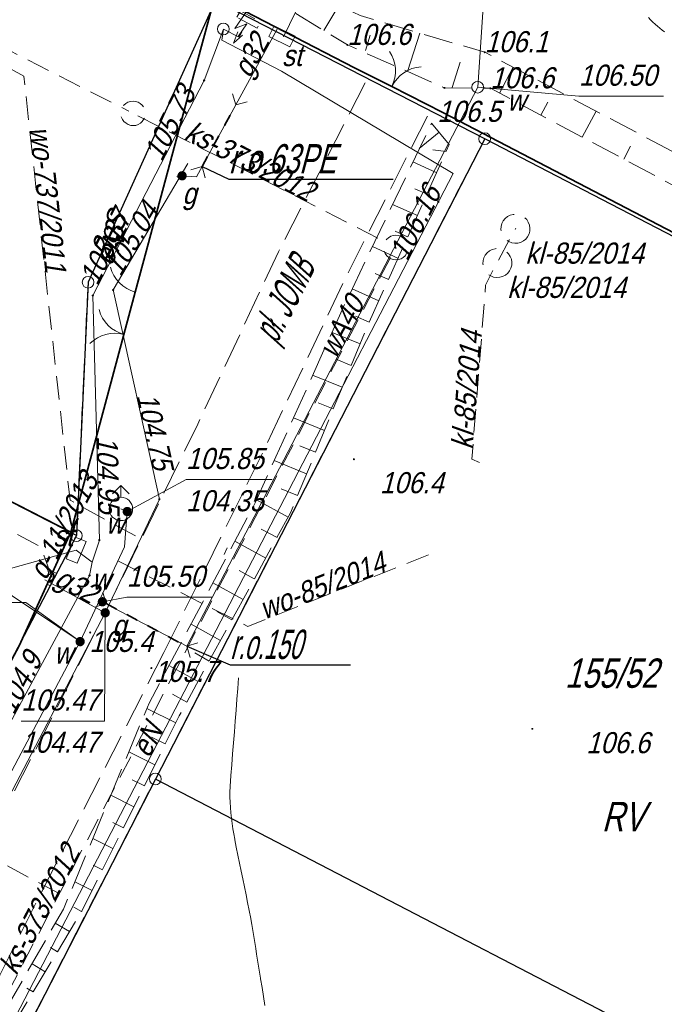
# Model space of a CAD drawing. Extents: x 6530721 to 6531385, y 5978377 to 5979143.
# Tile 141 of 146: x 6531129 to 6531157, y 5978747 to 5978789. Entities that reach past the tile are written whole.
import ezdxf

# ---------------------------------------------------------------- set-up
doc = ezdxf.new("R2010")
doc.units = 0
for name, pattern in [('AB_rokocin 2014-08-13 AC2004$0$1.0_0.5', [1.5, 1, -0.5]), ('AB_rokocin 2014-08-13 AC2004$0$1.5_0.5', [2, 1.5, -0.5]), ('AB_rokocin 2014-08-13 AC2004$0$823-500', [1.75, 1.25, -0.5]), ('AB_rokocin 2014-08-13 AC2004$0$ib05_500', [1, 0.5, -0.5]), ('AB_rokocin 2014-08-13 AC2004$0$l217_500', [2, 1.5, -0.5]), ('AB_rokocin 2014-08-13 AC2004$0$l219_500', [0])]:
    doc.linetypes.add(name, pattern=pattern)
for name, color, linetype, lineweight in [('AB-wymiarowa', 7, 'Continuous', 30), ('AB_rokocin 2014-08-13 AC2004$0$202-Punkt graniczny stabilizowany trwale', 7, 'Continuous', 18), ('AB_rokocin 2014-08-13 AC2004$0$209-Opis konturu klasyfikacyjnego', 7, 'Continuous', 18), ('AB_rokocin 2014-08-13 AC2004$0$211-Nr działki', 7, 'Continuous', 18), ('AB_rokocin 2014-08-13 AC2004$0$217-Granica konturu klasyfikcyjnego', 7, 'Continuous', 18), ('AB_rokocin 2014-08-13 AC2004$0$219-Linia granicy', 7, 'Continuous', 18), ('AB_rokocin 2014-08-13 AC2004$0$430-Symb. podpory trakcyjnej', 7, 'Continuous', 18), ('AB_rokocin 2014-08-13 AC2004$0$510-Podpora jednosłupowa symb.-SEPOW', 7, 'Continuous', 18), ('AB_rokocin 2014-08-13 AC2004$0$623-Punkt rzędnej przewodu-SGPOD', 7, 'Continuous', 18), ('AB_rokocin 2014-08-13 AC2004$0$623-Punkt rzędnej przewodu-SGPOD-Atr2', 7, 'Continuous', 18), ('AB_rokocin 2014-08-13 AC2004$0$625-Punkt rzędnej przewodu-SEPOD', 7, 'Continuous', 18), ('AB_rokocin 2014-08-13 AC2004$0$625-Punkt rzędnej przewodu-SEPOD-Atr2', 7, 'Continuous', 18), ('AB_rokocin 2014-08-13 AC2004$0$811-Warstwica ciągła linia', 7, 'Continuous', 18), ('AB_rokocin 2014-08-13 AC2004$0$820-Skarpa nieumocniona', 7, 'Continuous', 18), ('AB_rokocin 2014-08-13 AC2004$0$823-Szczyt skarpy nieumocninej', 7, 'Continuous', 18), ('AB_rokocin 2014-08-13 AC2004$0$824-Podnóże skarpy nieumocninej', 7, 'Continuous', 18), ('AB_rokocin 2014-08-13 AC2004$0$905-Brama prawa', 7, 'Continuous', 18), ('AB_rokocin 2014-08-13 AC2004$0$905-Brama w ogrodzeniu', 7, 'Continuous', 18), ('AB_rokocin 2014-08-13 AC2004$0$994-Nazwa ulicy', 7, 'Continuous', 18), ('AB_rokocin 2014-08-13 AC2004$0$996-Tekst dodatkowy mały', 7, 'Continuous', 18), ('AB_rokocin 2014-08-13 AC2004$0$hydrant (punkt)-SW', 7, 'Continuous', 18), ('AB_rokocin 2014-08-13 AC2004$0$jezdnia (powierzchnia)', 7, 'Continuous', 18), ('AB_rokocin 2014-08-13 AC2004$0$ogrodzenie trwałe (linia)', 7, 'Continuous', 18), ('AB_rokocin 2014-08-13 AC2004$0$przepust (linia)', 7, 'Continuous', 18), ('AB_rokocin 2014-08-13 AC2004$0$przepust (linia) - symbol', 7, 'Continuous', 18), ('AB_rokocin 2014-08-13 AC2004$0$przewód elektroenergetyczny (linia)-SEPOD', 7, 'Continuous', 18), ('AB_rokocin 2014-08-13 AC2004$0$przewód elektroenergetyczny (linia)-SEPOD-Atr1', 7, 'Continuous', 18), ('AB_rokocin 2014-08-13 AC2004$0$przewód elektroenergetyczny - projektowany (linia)-SE', 7, 'Continuous', 18), ('AB_rokocin 2014-08-13 AC2004$0$przewód gazowy (linia)-SG', 7, 'Continuous', 18), ('AB_rokocin 2014-08-13 AC2004$0$przewód gazowy (linia)-SG-Atr1', 7, 'Continuous', 18), ('AB_rokocin 2014-08-13 AC2004$0$przewód gazowy - projektowany (linia)-SG', 7, 'Continuous', 18), ('AB_rokocin 2014-08-13 AC2004$0$przewód gazowy - projektowany (linia)-SG-Atr1', 7, 'Continuous', 18), ('AB_rokocin 2014-08-13 AC2004$0$przewód kanalizacyjny - projektowany (linia)-SK', 7, 'Continuous', 18), ('AB_rokocin 2014-08-13 AC2004$0$przewód kanalizacyjny - projektowany (linia)-SK-Atr1', 7, 'Continuous', 18), ('AB_rokocin 2014-08-13 AC2004$0$przewód wodociągowy (linia)-SW', 7, 'Continuous', 18), ('AB_rokocin 2014-08-13 AC2004$0$przewód wodociągowy (linia)-SW-Atr1', 7, 'Continuous', 18), ('AB_rokocin 2014-08-13 AC2004$0$przewód wodociągowy - projektowany (linia)-SW', 7, 'Continuous', 18), ('AB_rokocin 2014-08-13 AC2004$0$przewód wodociągowy - projektowany (linia)-SW-Atr1', 7, 'Continuous', 18), ('AB_rokocin 2014-08-13 AC2004$0$punkt wysokościowy naturalny', 7, 'Continuous', 18), ('AB_rokocin 2014-08-13 AC2004$0$punkt wysokościowy naturalny-Atr2', 7, 'Continuous', 18), ('AB_rokocin 2014-08-13 AC2004$0$szafa sterownicza (punkt)-SE', 7, 'Continuous', 18), ('AB_rokocin 2014-08-13 AC2004$0$szafa sterownicza (punkt)-SE-Atr17', 7, 'Continuous', 18), ('AB_rokocin 2014-08-13 AC2004$0$szafa sterownicza (punkt)-SG', 7, 'Continuous', 18), ('AB_rokocin 2014-08-13 AC2004$0$szafa sterownicza (punkt)-SG-Atr17', 7, 'Continuous', 18), ('AB_rokocin 2014-08-13 AC2004$0$właz (punkt)-SW', 7, 'Continuous', 18), ('AB_rokocin 2014-08-13 AC2004$0$właz (punkt)-SW-Atr17', 7, 'Continuous', 18), ('AB_rokocin 2014-08-13 AC2004$0$właz (punkt)-SW-Atr2', 7, 'Continuous', 18), ('AB_rokocin 2014-08-13 AC2004$0$zasuwa (punkt)-SG', 7, 'Continuous', 18), ('AB_rokocin 2014-08-13 AC2004$0$zasuwa (punkt)-SG-Atr17', 7, 'Continuous', 18), ('AB_rokocin 2014-08-13 AC2004$0$zasuwa (punkt)-SG-Atr2', 7, 'Continuous', 18), ('AB_rokocin 2014-08-13 AC2004$0$zasuwa (punkt)-SG-Atr3', 7, 'Continuous', 18), ('AB_rokocin 2014-08-13 AC2004$0$zasuwa (punkt)-SW', 7, 'Continuous', 18), ('AB_rokocin 2014-08-13 AC2004$0$zasuwa (punkt)-SW-Atr17', 7, 'Continuous', 18), ('AB_rokocin 2014-08-13 AC2004$0$zasuwa (punkt)-SW-Atr2', 7, 'Continuous', 18), ('AB_rokocin 2014-08-13 AC2004$0$zasuwa (punkt)-SW-Atr3', 7, 'Continuous', 18)]:
    doc.layers.add(name, color=color, linetype=linetype, lineweight=lineweight)
doc.styles.add('AB_rokocin 2014-08-13 AC2004$0$Standard', font='txt')
doc.linetypes.add('AB_rokocin 2014-08-13 AC2004$0$902-500', pattern='A,3.75,0,[1,ksztalty.shx,S=0.5,R=0,X=0,Y=0],3.75', length=7.5)

# ---------------------------------------------------------------- blocks, each defined once
blk = doc.blocks.new('AB_rokocin 2014-08-13 AC2004$0$US19')
at = {"color": 0, "linetype": 'Continuous', "lineweight": 13}
for p, q in [((-0.5, -0.25), (-0.5, 0.25)), ((-0.5, 0.25), (0.5, 0.25)), ((0.5, -0.25), (0.5, 0.25)), ((-0.5, -0.25), (0.5, -0.25))]:
    blk.add_line(p, q, dxfattribs=at)
blk = doc.blocks.new('AB_rokocin 2014-08-13 AC2004$0$US25')
at = {"linetype": 'Continuous', "lineweight": 0}
h = blk.add_hatch(color=0, dxfattribs=at)
edge = h.paths.add_edge_path()
edge.add_arc((0, 0), 0.2, 0, 360)
blk = doc.blocks.new('AB_rokocin 2014-08-13 AC2004$0$621')
at = {"linetype": 'Continuous', "lineweight": 0}
h = blk.add_hatch(color=0, dxfattribs=at)
edge = h.paths.add_edge_path()
edge.add_arc((0, 0), 0.05, 0, 360)
blk = doc.blocks.new('AB_rokocin 2014-08-13 AC2004$0$PW01')
at = {"linetype": 'Continuous', "lineweight": 13}
h = blk.add_hatch(color=0, dxfattribs=at)
edge = h.paths.add_edge_path()
edge.add_arc((0, 0), 0.045, 0, 360)
blk = doc.blocks.new('AB_rokocin 2014-08-13 AC2004$0$US02')
at = {"color": 0, "linetype": 'Continuous', "lineweight": 13}
for p, q in [((0, 1), (-0.353, 0.647)), ((0, 0.5), (0, 1)), ((0, 1), (0.354, 0.647))]:
    blk.add_line(p, q, dxfattribs=at)
blk.add_circle((0, 0), 0.5, dxfattribs=at)
blk = doc.blocks.new('AB_rokocin 2014-08-13 AC2004$0$905')
at = {"color": 0, "linetype": 'Continuous', "lineweight": 0}
for centre, start, end in [((-1.5, 0), 0, 60), ((1.5, 0), 120, 180)]:
    blk.add_arc(centre, 1.5, start, end, dxfattribs=at)
blk = doc.blocks.new('AB_rokocin 2014-08-13 AC2004$0$905P')
at = {"color": 0, "linetype": 'Continuous', "lineweight": 0}
blk.add_arc((1.5, 0), 1.5, 120, 180, dxfattribs=at)
blk = doc.blocks.new('AB_rokocin 2014-08-13 AC2004$0$510')
at = {"color": 0, "linetype": 'Continuous', "lineweight": 0}
blk.add_circle((0, 0), 0.25, dxfattribs=at)
blk = doc.blocks.new('AB_rokocin 2014-08-13 AC2004$0$430')
at = {"color": 0, "linetype": 'Continuous', "lineweight": 0}
for p, q in [((1.375, -0.25), (0.5, 0.25)), ((1.697, -0.077), (1.125, 0.25)), ((1.125, 0.25), (1.375, -0.25)), ((2, -0.25), (1.628, 0.107)), ((1.504, -0.111), (2, -0.25))]:
    blk.add_line(p, q, dxfattribs=at)
blk = doc.blocks.new('AB_rokocin 2014-08-13 AC2004$0$US22')
at = {"color": 0, "linetype": 'Continuous', "lineweight": 13}
blk.add_circle((0, 0), 0.25, dxfattribs=at)
blk = doc.blocks.new('AB_rokocin 2014-08-13 AC2004$0$IB05')
at = {"color": 0, "linetype": 'Continuous', "lineweight": 13}
for q in [(0.354, 0.354), (0.354, -0.354)]:
    blk.add_line((0, 0), q, dxfattribs=at)
blk = doc.blocks.new('AB_rokocin 2014-08-13 AC2004$0$202')
at = {"color": 0, "linetype": 'Continuous', "lineweight": 0}
blk.add_circle((0, 0), 0.25, dxfattribs=at)
blk = doc.blocks.new('AB_rokocin 2014-08-13 AC2004')
at = {"layer": 'AB_rokocin 2014-08-13 AC2004$0$217-Granica konturu klasyfikcyjnego', "color": 3, "linetype": 'AB_rokocin 2014-08-13 AC2004$0$l217_500', "lineweight": 18, "flags": 128}
for points in [[(6531131.94, 5978778.25), (6531137.38, 5978790.27)], [(6531131.94, 5978778.25), (6531137.38, 5978790.27)], [(6531137.38, 5978790.27), (6531148.86, 5978784.37)], [(6531137.38, 5978790.27), (6531148.86, 5978784.37)], [(6531134.81, 5978757.06), (6531148.86, 5978784.37)], [(6531134.81, 5978757.06), (6531148.86, 5978784.37)], [(6531148.86, 5978784.37), (6531177.42, 5978769.56)], [(6531148.86, 5978784.37), (6531177.42, 5978769.56)], [(6531104.74, 5978781.14), (6531131.44, 5978767.44)], [(6531131.44, 5978767.44), (6531131.94, 5978778.25)], [(6531131.44, 5978767.44), (6531131.94, 5978778.25)], [(6531121.24, 5978747.97), (6531131.44, 5978767.44)], [(6531121.24, 5978747.97), (6531131.44, 5978767.44)], [(6531121.94, 5978732.05), (6531134.81, 5978757.06)], [(6531121.94, 5978732.05), (6531134.81, 5978757.06)], [(6531134.81, 5978757.06), (6531163.3, 5978742.26)], [(6531134.81, 5978757.06), (6531163.3, 5978742.26)]]:
    blk.add_lwpolyline(points, dxfattribs=at)
at = {"layer": 'AB_rokocin 2014-08-13 AC2004$0$219-Linia granicy', "color": 92, "linetype": 'AB_rokocin 2014-08-13 AC2004$0$l219_500', "lineweight": 30, "flags": 128}
for points in [[(6531131.44, 5978767.44), (6531080, 5978793.84)], [(6531137.38, 5978790.27), (6531131.94, 5978778.25)], [(6531137.38, 5978790.27), (6531131.94, 5978778.25)], [(6531148.86, 5978784.37), (6531137.38, 5978790.27)], [(6531148.86, 5978784.37), (6531137.38, 5978790.27)], [(6531148.86, 5978784.37), (6531134.81, 5978757.06)], [(6531148.86, 5978784.37), (6531134.81, 5978757.06)], [(6531177.42, 5978769.56), (6531148.86, 5978784.37)], [(6531177.42, 5978769.56), (6531148.86, 5978784.37)], [(6531131.94, 5978778.25), (6531131.44, 5978767.44)], [(6531131.94, 5978778.25), (6531131.44, 5978767.44)], [(6531131.44, 5978767.44), (6531121.24, 5978747.97)], [(6531131.44, 5978767.44), (6531121.24, 5978747.97)], [(6531134.81, 5978757.06), (6531121.94, 5978732.05)], [(6531134.81, 5978757.06), (6531121.94, 5978732.05)], [(6531163.3, 5978742.26), (6531134.81, 5978757.06)], [(6531163.3, 5978742.26), (6531134.81, 5978757.06)]]:
    blk.add_lwpolyline(points, dxfattribs=at)
at = {"layer": 'AB_rokocin 2014-08-13 AC2004$0$811-Warstwica ciągła linia', "color": 32, "linetype": 'Continuous', "lineweight": 13, "flags": 128}
for points in [[(6531156.522, 5978788.925), (6531156.424, 5978789.006), (6531156.326, 5978789.089), (6531156.228, 5978789.172), (6531156.15, 5978789.24), (6531156.132, 5978789.256), (6531156.033, 5978789.347), (6531155.938, 5978789.441), (6531155.845, 5978789.537)], [(6531139.482, 5978747.394), (6531139.421, 5978747.783), (6531139.36, 5978748.173), (6531139.3, 5978748.54), (6531139.296, 5978748.561), (6531139.253, 5978748.816), (6531139.212, 5978749.071), (6531139.171, 5978749.327), (6531139.13, 5978749.582), (6531139.09, 5978749.837), (6531139.049, 5978750.093), (6531139.007, 5978750.348), (6531138.965, 5978750.602), (6531138.921, 5978750.857), (6531138.88, 5978751.09), (6531138.876, 5978751.111), (6531138.813, 5978751.45), (6531138.746, 5978751.787), (6531138.677, 5978752.124), (6531138.607, 5978752.46), (6531138.536, 5978752.796), (6531138.465, 5978753.133), (6531138.394, 5978753.471), (6531138.326, 5978753.81), (6531138.259, 5978754.15), (6531138.2, 5978754.47), (6531138.196, 5978754.491), (6531138.157, 5978754.716), (6531138.119, 5978754.941), (6531138.085, 5978755.166), (6531138.054, 5978755.391), (6531138.029, 5978755.616), (6531138.008, 5978755.841), (6531137.995, 5978756.066), (6531137.988, 5978756.291), (6531137.99, 5978756.516), (6531138, 5978756.72), (6531138.001, 5978756.742), (6531138.034, 5978757.207), (6531138.068, 5978757.671), (6531138.105, 5978758.136), (6531138.142, 5978758.601), (6531138.18, 5978759.066), (6531138.218, 5978759.531), (6531138.255, 5978759.996), (6531138.292, 5978760.461), (6531138.328, 5978760.926), (6531138.36, 5978761.37)]]:
    blk.add_lwpolyline(points, dxfattribs=at)
at = {"layer": 'AB_rokocin 2014-08-13 AC2004$0$820-Skarpa nieumocniona', "color": 252, "linetype": 'Continuous', "lineweight": 18}
for p, q in [((6531141.99, 5978788.99), (6531142.64, 5978790.05)), ((6531143.78, 5978788.13), (6531143.97, 5978788.79)), ((6531145.57, 5978787.24), (6531146.09, 5978788.87)), ((6531147.47, 5978786.55), (6531147.81, 5978787.64)), ((6531149.49, 5978786.32), (6531150.07, 5978787.42)), ((6531151.25, 5978785.38), (6531151.55, 5978785.93)), ((6531153.02, 5978784.44), (6531153.61, 5978785.55)), ((6531146.91, 5978784.65), (6531146.07, 5978783.95)), ((6531147.22, 5978783.83), (6531146.65, 5978783.89)), ((6531154.79, 5978783.5), (6531155.08, 5978784.06)), ((6531146.81, 5978782.92), (6531145.8, 5978783.38)), ((6531146.4, 5978782.01), (6531145.88, 5978782.24)), ((6531145.99, 5978781.1), (6531144.93, 5978781.57)), ((6531145.57, 5978780.19), (6531145.04, 5978780.43)), ((6531145.16, 5978779.28), (6531144.07, 5978779.77)), ((6531144.75, 5978778.37), (6531144.19, 5978778.62)), ((6531144.34, 5978777.45), (6531143.21, 5978777.97)), ((6531143.93, 5978776.54), (6531143.35, 5978776.8)), ((6531143.54, 5978775.62), (6531142.35, 5978776.11)), ((6531143.16, 5978774.7), (6531142.55, 5978774.95)), ((6531142.78, 5978773.77), (6531141.52, 5978774.29)), ((6531142.4, 5978772.85), (6531141.76, 5978773.11)), ((6531142.02, 5978771.92), (6531140.7, 5978772.46)), ((6531141.64, 5978771), (6531140.97, 5978771.27)), ((6531141.26, 5978770.07), (6531139.88, 5978770.64)), ((6531140.88, 5978769.15), (6531140.17, 5978769.44)), ((6531140.48, 5978768.23), (6531139.13, 5978768.97)), ((6531140, 5978767.36), (6531139.33, 5978767.72)), ((6531139.52, 5978766.48), (6531138.2, 5978767.2)), ((6531139.03, 5978765.6), (6531138.38, 5978765.96)), ((6531138.55, 5978764.72), (6531137.26, 5978765.43)), ((6531138.07, 5978763.85), (6531137.43, 5978764.2)), ((6531137.59, 5978762.97), (6531136.33, 5978763.66)), ((6531137.11, 5978762.09), (6531136.49, 5978762.44)), ((6531136.63, 5978761.22), (6531135.39, 5978761.9)), ((6531136.15, 5978760.34), (6531135.54, 5978760.68)), ((6531135.68, 5978759.46), (6531134.45, 5978760.07)), ((6531135.23, 5978758.56), (6531134.65, 5978758.85)), ((6531134.79, 5978757.67), (6531133.68, 5978758.22)), ((6531134.34, 5978756.77), (6531133.82, 5978757.03)), ((6531133.89, 5978755.88), (6531132.91, 5978756.37)), ((6531133.45, 5978754.98), (6531132.99, 5978755.21)), ((6531133, 5978754.09), (6531132.14, 5978754.52)), ((6531132.55, 5978753.19), (6531132.16, 5978753.39)), ((6531132.11, 5978752.3), (6531131.37, 5978752.67)), ((6531131.66, 5978751.41), (6531131.33, 5978751.6)), ((6531131.14, 5978750.55), (6531130.54, 5978750.91)), ((6531130.63, 5978749.69), (6531130.34, 5978749.87)), ((6531130.11, 5978748.84), (6531129.55, 5978749.18)), ((6531129.6, 5978747.98), (6531129.32, 5978748.14))]:
    blk.add_line(p, q, dxfattribs=at)
at = {"layer": 'AB_rokocin 2014-08-13 AC2004$0$823-Szczyt skarpy nieumocninej', "color": 252, "linetype": 'AB_rokocin 2014-08-13 AC2004$0$823-500', "lineweight": 18, "flags": 128}
blk.add_lwpolyline([(6531196.59, 5978762.05), (6531185.86, 5978767.02), (6531149.1, 5978786.52), (6531147.14, 5978786.54), (6531143, 5978788.37), (6531131.9, 5978795.18)], dxfattribs=at)
at = {"layer": 'AB_rokocin 2014-08-13 AC2004$0$824-Podnóże skarpy nieumocninej', "color": 252, "linetype": 'AB_rokocin 2014-08-13 AC2004$0$823-500', "lineweight": 18, "flags": 128}
blk.add_lwpolyline([(6531131.9, 5978795.18), (6531143.55, 5978789.62), (6531148.86, 5978788.06), (6531186.49, 5978768.17), (6531196.59, 5978762.05)], dxfattribs=at)
at = {"layer": 'AB_rokocin 2014-08-13 AC2004$0$996-Tekst dodatkowy mały', "color": 0, "linetype": 'Continuous', "lineweight": 25, "flags": 128}
for points in [[(6531136.8, 5978783.18), (6531137.94, 5978782.64), (6531144.951, 5978782.64)], [(6531136.15, 5978762.72), (6531138, 5978761.93), (6531143.137, 5978761.93)]]:
    blk.add_lwpolyline(points, dxfattribs=at)
at = {"layer": 'AB_rokocin 2014-08-13 AC2004$0$jezdnia (powierzchnia)', "color": 252, "linetype": 'AB_rokocin 2014-08-13 AC2004$0$1.5_0.5', "lineweight": 18, "flags": 128}
for points in [[(6531143.76, 5978786.75), (6531140.06, 5978779.54), (6531136.62, 5978772.2), (6531132.41, 5978763.64), (6531132.4, 5978763.64)], [(6531146.59, 5978785.03), (6531147.35, 5978784.12), (6531143.88, 5978776.44), (6531140.58, 5978768.42), (6531135.83, 5978759.76), (6531131.67, 5978751.42), (6531127.03, 5978743.72), (6531121.93, 5978734.72)], [(6531121.93, 5978734.72), (6531126.55, 5978743.98), (6531130.89, 5978751.51), (6531134.54, 5978760.29), (6531139.07, 5978768.84), (6531142.79, 5978777.1), (6531146.59, 5978785.03)], [(6531135.17, 5978762.45), (6531139.4, 5978771), (6531142.86, 5978778.31), (6531146.43, 5978785.37)], [(6531137.74, 5978766.63), (6531137.87, 5978766.92)], [(6531085.74, 5978673), (6531097.44, 5978696.06), (6531114.11, 5978727.71), (6531132.41, 5978763.64)], [(6531135.17, 5978762.45), (6531116.73, 5978726.3), (6531100.11, 5978694.72), (6531088.02, 5978670.96)]]:
    blk.add_lwpolyline(points, dxfattribs=at)
at = {"layer": 'AB_rokocin 2014-08-13 AC2004$0$ogrodzenie trwałe (linia)', "color": 252, "linetype": 'AB_rokocin 2014-08-13 AC2004$0$902-500', "lineweight": 35, "flags": 128}
for points in [[(6531100.19, 5978833.78), (6531090.53, 5978814.7), (6531137.36, 5978790.48), (6531143.31, 5978787.4), (6531144.9, 5978786.6), (6531147.08, 5978785.49)], [(6531080, 5978793.84), (6531131.2, 5978767.59), (6531129, 5978762.74), (6531128.35, 5978761.52), (6531127.22, 5978759.4), (6531126.43, 5978757.92), (6531121.24, 5978747.97), (6531095.33, 5978761.43), (6531069.82, 5978774.51)], [(6531137.36, 5978790.48), (6531136.59, 5978787.63), (6531134.28, 5978779.04), (6531133.95, 5978777.83), (6531132.98, 5978774.21), (6531131.2, 5978767.59)], [(6531147.08, 5978785.49), (6531206.26, 5978754.66)]]:
    blk.add_lwpolyline(points, dxfattribs=at)
at = {"layer": 'AB_rokocin 2014-08-13 AC2004$0$przepust (linia)', "color": 7, "linetype": 'AB_rokocin 2014-08-13 AC2004$0$ib05_500', "lineweight": 35, "flags": 128}
for points in [[(6531136.8, 5978783.18), (6531138.24, 5978785.81)], [(6531132.71, 5978764.54), (6531136.15, 5978762.72)]]:
    blk.add_lwpolyline(points, dxfattribs=at)
at = {"layer": 'AB_rokocin 2014-08-13 AC2004$0$przewód elektroenergetyczny (linia)-SEPOD', "color": 1, "linetype": 'Continuous', "lineweight": 18, "flags": 128}
for points in [[(6531016.57, 5978774.92), (6530999.78, 5978752.35), (6531009.61, 5978738.01), (6531012.53, 5978734.1), (6531018.44, 5978725.66), (6531033.46, 5978703.79), (6531047.58, 5978687.83), (6531071.83, 5978661.18), (6531077.69, 5978661.73), (6531081.66, 5978668.68), (6531091.97, 5978688.52), (6531101.98, 5978708.16), (6531112.22, 5978727.55), (6531122.08, 5978747.33), (6531132, 5978765.74), (6531132.11, 5978766.31), (6531132.42, 5978767.25), (6531132.14, 5978777.68), (6531136.89, 5978786.86), (6531137.71, 5978789.05)], [(6531137.71, 5978789.05), (6531137.65, 5978788.58), (6531140.19, 5978787.25), (6531147.51, 5978782.89), (6531124.17, 5978737.93), (6531098.63, 5978689.29), (6531077.41, 5978650.33), (6531069.84, 5978641.41), (6531065.42, 5978647.56), (6531065.19, 5978647.34), (6531064.97, 5978647.18)], [(6531137.71, 5978789.05), (6531136.89, 5978786.86), (6531132.14, 5978777.68), (6531132.42, 5978767.25), (6531132.11, 5978766.31)], [(6531120.46, 5978763.76), (6531131.43, 5978766.82)], [(6531131.43, 5978766.82), (6531132.11, 5978766.31)], [(6531132.11, 5978766.31), (6531132, 5978765.74), (6531122.08, 5978747.33), (6531112.22, 5978727.55)]]:
    blk.add_lwpolyline(points, dxfattribs=at)
at = {"layer": 'AB_rokocin 2014-08-13 AC2004$0$przewód elektroenergetyczny - projektowany (linia)-SE', "color": 1, "linetype": 'AB_rokocin 2014-08-13 AC2004$0$1.0_0.5', "lineweight": 18, "flags": 128}
blk.add_lwpolyline([(6531138.29, 5978789.55), (6531138.44, 5978789.82), (6531139.3, 5978789.35), (6531139.15, 5978789.08)], close=True, dxfattribs=at)
blk.add_lwpolyline([(6531137.71, 5978789.05), (6531138.38, 5978788.7), (6531138.72, 5978789.32)], dxfattribs=at)
at = {"layer": 'AB_rokocin 2014-08-13 AC2004$0$przewód gazowy (linia)-SG', "color": 40, "linetype": 'Continuous', "lineweight": 18, "flags": 128}
for points in [[(6531154.72, 5978816.56), (6531153.68, 5978816.27), (6531150.77, 5978810.28), (6531140.27, 5978788.71)], [(6531135.89, 5978782.79), (6531136.56, 5978782.74), (6531140.01, 5978789.04)], [(6531132.67, 5978764.15), (6531134.98, 5978768.99), (6531133.01, 5978777.92), (6531136.2, 5978783.32)], [(6531132.67, 5978764.15), (6531130.1, 5978765.56)], [(6531074.82, 5978660.4), (6531075.21, 5978660.61), (6531077.82, 5978660.65), (6531078.57, 5978661.95), (6531080.06, 5978664.55), (6531084.96, 5978673.09), (6531118.29, 5978736.7), (6531119.69, 5978739.35), (6531126.64, 5978752.64), (6531128.03, 5978755.3), (6531132.67, 5978764.15)]]:
    blk.add_lwpolyline(points, dxfattribs=at)
at = {"layer": 'AB_rokocin 2014-08-13 AC2004$0$przewód gazowy - projektowany (linia)-SG', "color": 52, "linetype": 'AB_rokocin 2014-08-13 AC2004$0$1.0_0.5', "lineweight": 18, "flags": 128}
for points in [[(6531135.73, 5978782.76), (6531135.97, 5978782.61)], [(6531130.39, 5978765.67), (6531129.93, 5978766.95), (6531117.92, 5978773.3), (6531116.4, 5978769.97)]]:
    blk.add_lwpolyline(points, dxfattribs=at)
blk.add_lwpolyline([(6531130.38, 5978765.94), (6531130.6, 5978765.83), (6531130.33, 5978765.3), (6531130.1, 5978765.41)], close=True, dxfattribs=at)
at = {"layer": 'AB_rokocin 2014-08-13 AC2004$0$przewód kanalizacyjny - projektowany (linia)-SK', "color": 32, "linetype": 'AB_rokocin 2014-08-13 AC2004$0$1.0_0.5', "lineweight": 18, "flags": 128}
for points in [[(6531126.69, 5978789.1), (6531133.68, 5978785.54)], [(6531134.06, 5978785.35), (6531144.62, 5978779.97)], [(6531148.64, 5978770.56), (6531148.31, 5978770.7), (6531148.9, 5978778.13), (6531149.4, 5978779.11), (6531150.19, 5978780.56)], [(6531144.84, 5978779.3), (6531122.46, 5978736.31)], [(6531130.71, 5978752.17), (6531124.33, 5978755.59)]]:
    blk.add_lwpolyline(points, dxfattribs=at)
for points in [[(6531134.17, 5978785.03), (6531134.08, 5978784.97), (6531133.97, 5978784.94), (6531133.86, 5978784.93), (6531133.76, 5978784.94), (6531133.65, 5978784.97), (6531133.56, 5978785.03), (6531133.47, 5978785.1), (6531133.41, 5978785.19), (6531133.36, 5978785.28), (6531133.34, 5978785.39), (6531133.34, 5978785.5), (6531133.36, 5978785.61), (6531133.41, 5978785.71), (6531133.47, 5978785.8), (6531133.55, 5978785.87), (6531133.64, 5978785.93), (6531133.75, 5978785.96), (6531133.86, 5978785.97), (6531133.96, 5978785.96), (6531134.07, 5978785.93), (6531134.16, 5978785.87), (6531134.25, 5978785.8), (6531134.31, 5978785.71), (6531134.36, 5978785.62), (6531134.38, 5978785.51), (6531134.38, 5978785.4), (6531134.36, 5978785.29), (6531134.31, 5978785.19), (6531134.25, 5978785.1)], [(6531150.69, 5978780.19), (6531150.61, 5978780.09), (6531150.51, 5978780.01), (6531150.39, 5978779.95), (6531150.27, 5978779.92), (6531150.14, 5978779.91), (6531150.01, 5978779.93), (6531149.89, 5978779.98), (6531149.78, 5978780.05), (6531149.69, 5978780.14), (6531149.62, 5978780.25), (6531149.57, 5978780.37), (6531149.55, 5978780.5), (6531149.56, 5978780.63), (6531149.59, 5978780.75), (6531149.65, 5978780.87), (6531149.73, 5978780.97), (6531149.83, 5978781.05), (6531149.95, 5978781.11), (6531150.07, 5978781.14), (6531150.2, 5978781.15), (6531150.33, 5978781.13), (6531150.45, 5978781.08), (6531150.56, 5978781.01), (6531150.65, 5978780.92), (6531150.72, 5978780.81), (6531150.77, 5978780.69), (6531150.79, 5978780.56), (6531150.78, 5978780.43), (6531150.75, 5978780.31)], [(6531145.38, 5978779.31), (6531145.29, 5978779.25), (6531145.18, 5978779.22), (6531145.07, 5978779.21), (6531144.97, 5978779.22), (6531144.86, 5978779.25), (6531144.77, 5978779.31), (6531144.68, 5978779.38), (6531144.62, 5978779.47), (6531144.57, 5978779.56), (6531144.55, 5978779.67), (6531144.55, 5978779.78), (6531144.57, 5978779.89), (6531144.62, 5978779.99), (6531144.68, 5978780.08), (6531144.76, 5978780.15), (6531144.85, 5978780.21), (6531144.96, 5978780.24), (6531145.07, 5978780.25), (6531145.17, 5978780.24), (6531145.28, 5978780.21), (6531145.37, 5978780.15), (6531145.46, 5978780.08), (6531145.52, 5978779.99), (6531145.57, 5978779.9), (6531145.59, 5978779.79), (6531145.59, 5978779.68), (6531145.57, 5978779.57), (6531145.52, 5978779.47), (6531145.46, 5978779.38)], [(6531149.92, 5978778.73), (6531149.84, 5978778.63), (6531149.74, 5978778.55), (6531149.62, 5978778.49), (6531149.5, 5978778.46), (6531149.37, 5978778.45), (6531149.24, 5978778.47), (6531149.12, 5978778.52), (6531149.01, 5978778.59), (6531148.92, 5978778.68), (6531148.85, 5978778.79), (6531148.8, 5978778.91), (6531148.78, 5978779.04), (6531148.79, 5978779.17), (6531148.82, 5978779.29), (6531148.88, 5978779.41), (6531148.96, 5978779.51), (6531149.06, 5978779.59), (6531149.18, 5978779.65), (6531149.3, 5978779.68), (6531149.43, 5978779.69), (6531149.56, 5978779.67), (6531149.68, 5978779.62), (6531149.79, 5978779.55), (6531149.88, 5978779.46), (6531149.95, 5978779.35), (6531150, 5978779.23), (6531150.02, 5978779.1), (6531150.01, 5978778.97), (6531149.98, 5978778.85)]]:
    blk.add_lwpolyline(points, close=True, dxfattribs=at)
at = {"layer": 'AB_rokocin 2014-08-13 AC2004$0$przewód wodociągowy (linia)-SW', "color": 5, "linetype": 'Continuous', "lineweight": 18, "flags": 128}
for points in [[(6531154.26, 5978815.64), (6531152.16, 5978815.46), (6531150.05, 5978811.45), (6531149.94, 5978807.28), (6531148.56, 5978786.57)], [(6531148.56, 5978786.57), (6531136.15, 5978762.72), (6531132.43, 5978764.68)], [(6531131.6, 5978762.92), (6531122.93, 5978768.74), (6531115.81, 5978771.95), (6531115.12, 5978770.62)], [(6531076.03, 5978657.73), (6531076.43, 5978658.54), (6531131.6, 5978762.92), (6531133.5, 5978766.97), (6531133.61, 5978768.47), (6531133.34, 5978768.58)]]:
    blk.add_lwpolyline(points, dxfattribs=at)
at = {"layer": 'AB_rokocin 2014-08-13 AC2004$0$przewód wodociągowy (linia)-SW', "color": 5, "linetype": 'AB_rokocin 2014-08-13 AC2004$0$1.0_0.5', "lineweight": 18, "flags": 128}
blk.add_lwpolyline([(6531133.96, 5978767.43), (6531131.17, 5978768.95), (6531129.2, 5978787.04), (6531126.42, 5978788.58)], dxfattribs=at)
at = {"layer": 'AB_rokocin 2014-08-13 AC2004$0$przewód wodociągowy - projektowany (linia)-SW', "color": 5, "linetype": 'AB_rokocin 2014-08-13 AC2004$0$1.0_0.5', "lineweight": 18, "flags": 128}
blk.add_lwpolyline([(6531133.21, 5978766.36), (6531138.76, 5978763.57), (6531146.75, 5978766.74)], dxfattribs=at)
at = {"layer": 'AB_rokocin 2014-08-13 AC2004$0$właz (punkt)-SW-Atr2', "color": 5, "linetype": 'ByBlock', "flags": 128}
blk.add_lwpolyline([(6531148.56, 5978786.57), (6531152.88, 5978786.18), (6531156.492, 5978786.18)], dxfattribs=at)
at = {"layer": 'AB_rokocin 2014-08-13 AC2004$0$zasuwa (punkt)-SG-Atr2', "color": 40, "linetype": 'ByBlock', "flags": 128}
blk.add_lwpolyline([(6531132.67, 5978764.15), (6531132.64, 5978759.53), (6531129.092, 5978759.53)], dxfattribs=at)
at = {"layer": 'AB_rokocin 2014-08-13 AC2004$0$zasuwa (punkt)-SW-Atr2', "color": 5, "linetype": 'ByBlock', "flags": 128}
for points in [[(6531133.61, 5978768.47), (6531136.12, 5978769.83), (6531139.79, 5978769.83)], [(6531131.6, 5978762.92), (6531129.28, 5978764.59), (6531125.629, 5978764.59)], [(6531132.55, 5978764.62), (6531133.59, 5978764.81), (6531137.247, 5978764.81)]]:
    blk.add_lwpolyline(points, dxfattribs=at)
at = {"layer": 'AB_rokocin 2014-08-13 AC2004$0$202-Punkt graniczny stabilizowany trwale', "color": 7, "linetype": 'Continuous', "lineweight": 18}
for p in [(6531148.86, 5978784.37), (6531131.44, 5978767.44), (6531134.81, 5978757.06)]:
    blk.add_blockref('AB_rokocin 2014-08-13 AC2004$0$202', p, dxfattribs=at)
at = {"layer": 'AB_rokocin 2014-08-13 AC2004$0$202-Punkt graniczny stabilizowany trwale', "color": 7, "linetype": 'Continuous', "lineweight": 18, "rotation": 171.887}
blk.add_blockref('AB_rokocin 2014-08-13 AC2004$0$202', (6531131.94, 5978778.25), dxfattribs=at)
at = {"layer": 'AB_rokocin 2014-08-13 AC2004$0$430-Symb. podpory trakcyjnej', "color": 7, "linetype": 'Continuous', "lineweight": 18, "rotation": 265.147}
blk.add_blockref('AB_rokocin 2014-08-13 AC2004$0$430', (6531138.56, 5978790.42), dxfattribs=at)
at = {"layer": 'AB_rokocin 2014-08-13 AC2004$0$510-Podpora jednosłupowa symb.-SEPOW', "color": 7, "linetype": 'Continuous', "lineweight": 18}
blk.add_blockref('AB_rokocin 2014-08-13 AC2004$0$510', (6531137.71, 5978789.05), dxfattribs=at)
at = {"layer": 'AB_rokocin 2014-08-13 AC2004$0$623-Punkt rzędnej przewodu-SGPOD', "color": 52, "linetype": 'Continuous', "lineweight": 18}
for p in [(6531133.01, 5978777.92), (6531134.98, 5978768.99)]:
    blk.add_blockref('AB_rokocin 2014-08-13 AC2004$0$621', p, dxfattribs=at)
at = {"layer": 'AB_rokocin 2014-08-13 AC2004$0$625-Punkt rzędnej przewodu-SEPOD', "color": 1, "linetype": 'Continuous', "lineweight": 18}
for p in [(6531136.89, 5978786.86), (6531146.88, 5978781.68), (6531132.14, 5978777.68), (6531132.42, 5978767.25), (6531132, 5978765.74)]:
    blk.add_blockref('AB_rokocin 2014-08-13 AC2004$0$621', p, dxfattribs=at)
at = {"layer": 'AB_rokocin 2014-08-13 AC2004$0$905-Brama prawa', "color": 7, "linetype": 'Continuous', "lineweight": 35, "rotation": 74.74500000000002}
blk.add_blockref('AB_rokocin 2014-08-13 AC2004$0$905P', (6531133.95, 5978777.83), dxfattribs=at)
at = {"layer": 'AB_rokocin 2014-08-13 AC2004$0$905-Brama w ogrodzeniu', "color": 252, "linetype": 'Continuous', "lineweight": 35}
for p, rotation in [((6531144.9, 5978786.6), 334.006), ((6531133.47, 5978776.02), 75.00000000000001)]:
    blk.add_blockref('AB_rokocin 2014-08-13 AC2004$0$905', p, dxfattribs=dict(at, rotation=rotation))
at = {"layer": 'AB_rokocin 2014-08-13 AC2004$0$hydrant (punkt)-SW', "color": 7, "linetype": 'Continuous', "lineweight": 18}
blk.add_blockref('AB_rokocin 2014-08-13 AC2004$0$US02', (6531133.34, 5978768.58), dxfattribs=at)
at = {"layer": 'AB_rokocin 2014-08-13 AC2004$0$przepust (linia) - symbol', "color": 7, "linetype": 'Continuous', "lineweight": 35}
for p, rotation in [((6531138.24, 5978785.81), 61.29800000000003), ((6531136.8, 5978783.18), 241.298), ((6531132.71, 5978764.54), 152.1180000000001), ((6531136.15, 5978762.72), 332.1180000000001)]:
    blk.add_blockref('AB_rokocin 2014-08-13 AC2004$0$IB05', p, dxfattribs=dict(at, rotation=rotation))
at = {"layer": 'AB_rokocin 2014-08-13 AC2004$0$punkt wysokościowy naturalny', "color": 7, "linetype": 'Continuous', "lineweight": 13}
for p in [(6531143, 5978788.37), (6531148.86, 5978788.06), (6531147.14, 5978786.54), (6531149.1, 5978786.52), (6531143.28, 5978770.7), (6531132.03, 5978763.31), (6531134.64, 5978761.79), (6531150.89, 5978759.2)]:
    blk.add_blockref('AB_rokocin 2014-08-13 AC2004$0$PW01', p, dxfattribs=at)
at = {"layer": 'AB_rokocin 2014-08-13 AC2004$0$szafa sterownicza (punkt)-SE', "color": 7, "linetype": 'Continuous', "lineweight": 18, "rotation": 247.485}
blk.add_blockref('AB_rokocin 2014-08-13 AC2004$0$US19', (6531131.43, 5978766.82), dxfattribs=at)
at = {"layer": 'AB_rokocin 2014-08-13 AC2004$0$szafa sterownicza (punkt)-SG', "color": 7, "linetype": 'Continuous', "lineweight": 18, "rotation": 333.812}
blk.add_blockref('AB_rokocin 2014-08-13 AC2004$0$US19', (6531140.21, 5978788.74), dxfattribs=at)
at = {"layer": 'AB_rokocin 2014-08-13 AC2004$0$właz (punkt)-SW', "color": 7, "linetype": 'Continuous', "lineweight": 18}
blk.add_blockref('AB_rokocin 2014-08-13 AC2004$0$US22', (6531148.56, 5978786.57), dxfattribs=at)
at = {"layer": 'AB_rokocin 2014-08-13 AC2004$0$zasuwa (punkt)-SG', "color": 7, "linetype": 'Continuous', "lineweight": 13}
for p, rotation in [((6531135.95, 5978782.79), 329.676), ((6531132.67, 5978764.15), 242.354)]:
    blk.add_blockref('AB_rokocin 2014-08-13 AC2004$0$US25', p, dxfattribs=dict(at, rotation=rotation))
at = {"layer": 'AB_rokocin 2014-08-13 AC2004$0$zasuwa (punkt)-SW', "color": 7, "linetype": 'Continuous', "lineweight": 13}
for p, rotation in [((6531133.61, 5978768.47), 329.1190000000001), ((6531132.55, 5978764.62), 333.936), ((6531131.6, 5978762.92), 329.3809999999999)]:
    blk.add_blockref('AB_rokocin 2014-08-13 AC2004$0$US25', p, dxfattribs=dict(at, rotation=rotation))
at = {"layer": 'AB_rokocin 2014-08-13 AC2004$0$209-Opis konturu klasyfikacyjnego', "color": 3, "linetype": 'Continuous', "lineweight": 20, "style": 'AB_rokocin 2014-08-13 AC2004$0$Standard', "oblique": 15, "width": 0.785}
blk.add_text('RV', height=1.25, dxfattribs=at).set_placement((6531153.85, 5978754.83))
at = {"layer": 'AB_rokocin 2014-08-13 AC2004$0$211-Nr działki', "color": 92, "linetype": 'Continuous', "lineweight": 30, "style": 'AB_rokocin 2014-08-13 AC2004$0$Standard', "oblique": 15, "width": 0.775}
blk.add_text('155/52', height=1.25, dxfattribs=at).set_placement((6531152.28, 5978760.95))
at = {"layer": 'AB_rokocin 2014-08-13 AC2004$0$623-Punkt rzędnej przewodu-SGPOD-Atr2', "color": 52, "linetype": 'ByBlock', "lineweight": 20, "style": 'AB_rokocin 2014-08-13 AC2004$0$Standard', "oblique": 15, "width": 0.9}
for s, rotation, p in [('105.04', 59.428, (6531133.32, 5978778.44)), ('104.75', 282.44, (6531134, 5978773.42))]:
    blk.add_text(s, height=0.9, rotation=rotation, dxfattribs=at).set_placement(p)
at = {"layer": 'AB_rokocin 2014-08-13 AC2004$0$625-Punkt rzędnej przewodu-SEPOD-Atr2', "color": 1, "linetype": 'ByBlock', "lineweight": 20, "style": 'AB_rokocin 2014-08-13 AC2004$0$Standard', "oblique": 15, "width": 0.9}
for s, rotation, p in [('105.73', 63.353, (6531135.08, 5978783.35)), ('106.16', 63.364, (6531145.55, 5978779.11)), ('105.37', 63.353, (6531132.33, 5978778.06)), ('104.95', 271.538, (6531132.3, 5978771.69)), ('104.9', 62.489, (6531128.77, 5978759.75))]:
    blk.add_text(s, height=0.9, rotation=rotation, dxfattribs=at).set_placement(p)
at = {"layer": 'AB_rokocin 2014-08-13 AC2004$0$994-Nazwa ulicy', "color": 7, "linetype": 'Continuous', "lineweight": 20, "style": 'AB_rokocin 2014-08-13 AC2004$0$Standard', "oblique": 15, "width": 0.542}
blk.add_text('pł. JOMB', height=1.25, rotation=63.127, dxfattribs=at).set_placement((6531139.99, 5978775.58))
at = {"layer": 'AB_rokocin 2014-08-13 AC2004$0$996-Tekst dodatkowy mały', "color": 7, "linetype": 'Continuous', "lineweight": 20, "style": 'AB_rokocin 2014-08-13 AC2004$0$Standard', "oblique": 15}
for s, width, p in [('r.o.63PE', 0.701, (6531137.94, 5978782.89)), ('r.o.150', 0.587, (6531138, 5978762.18))]:
    blk.add_text(s, height=1.25, dxfattribs=dict(at, width=width)).set_placement(p)
at = {"layer": 'AB_rokocin 2014-08-13 AC2004$0$przewód elektroenergetyczny (linia)-SEPOD-Atr1', "color": 1, "linetype": 'ByBlock', "lineweight": 20, "style": 'AB_rokocin 2014-08-13 AC2004$0$Standard', "oblique": 15, "width": 0.9}
for s, rotation, p in [('2eS', 63.353, (6531132.78, 5978779.25)), ('eN', 63.353, (6531132.93, 5978778.9)), ('eN', 63.364, (6531134.54, 5978757.91))]:
    blk.add_text(s, height=0.9, rotation=rotation, dxfattribs=at).set_placement(p)
at = {"layer": 'AB_rokocin 2014-08-13 AC2004$0$przewód gazowy (linia)-SG-Atr1', "color": 40, "linetype": 'ByBlock', "lineweight": 20, "style": 'AB_rokocin 2014-08-13 AC2004$0$Standard', "oblique": 15, "width": 0.9}
for rotation, p in [(61.294, (6531138.84, 5978786.91)), (331.249, (6531130.44, 5978765.37))]:
    blk.add_text('g32', height=0.9, rotation=rotation, dxfattribs=at).set_placement(p)
at = {"layer": 'AB_rokocin 2014-08-13 AC2004$0$przewód gazowy - projektowany (linia)-SG-Atr1', "color": 40, "linetype": 'ByBlock', "lineweight": 20, "style": 'AB_rokocin 2014-08-13 AC2004$0$Standard', "oblique": 15, "width": 0.9}
blk.add_text('g-11/2013', height=0.9, rotation=62.152, dxfattribs=at).set_placement((6531130.14, 5978765.49))
at = {"layer": 'AB_rokocin 2014-08-13 AC2004$0$przewód kanalizacyjny - projektowany (linia)-SK-Atr1', "color": 34, "linetype": 'ByBlock', "lineweight": 20, "style": 'AB_rokocin 2014-08-13 AC2004$0$Standard', "oblique": 15, "width": 0.9}
for s, rotation, p in [('ks-373/2012', 333.003, (6531135.98, 5978784.37)), ('kl-85/2014', 85.46, (6531148.34, 5978771.1)), ('ks-373/2012', 62.501, (6531128.88, 5978748.64))]:
    blk.add_text(s, height=0.9, rotation=rotation, dxfattribs=at).set_placement(p)
for p in [(6531150.59, 5978779.04), (6531149.82, 5978777.58)]:
    blk.add_text('kl-85/2014', height=0.9, dxfattribs=at).set_placement(p)
at = {"layer": 'AB_rokocin 2014-08-13 AC2004$0$przewód wodociągowy (linia)-SW-Atr1', "color": 5, "linetype": 'ByBlock', "lineweight": 20, "style": 'AB_rokocin 2014-08-13 AC2004$0$Standard', "oblique": 15, "width": 0.9}
for s, rotation, p in [('wo-737/2011', 276.215, (6531129.44, 5978784.85)), ('wA40', 62.51, (6531142.51, 5978774.94))]:
    blk.add_text(s, height=0.9, rotation=rotation, dxfattribs=at).set_placement(p)
at = {"layer": 'AB_rokocin 2014-08-13 AC2004$0$przewód wodociągowy - projektowany (linia)-SW-Atr1', "color": 5, "linetype": 'ByBlock', "lineweight": 20, "style": 'AB_rokocin 2014-08-13 AC2004$0$Standard', "oblique": 15, "width": 0.9}
blk.add_text('wo-85/2014', height=0.9, rotation=21.641, dxfattribs=at).set_placement((6531139.46, 5978763.85))
at = {"layer": 'AB_rokocin 2014-08-13 AC2004$0$punkt wysokościowy naturalny-Atr2', "color": 252, "linetype": 'ByBlock', "lineweight": 20, "style": 'AB_rokocin 2014-08-13 AC2004$0$Standard', "oblique": 15, "width": 0.9}
for s, p in [('106.6', (6531143, 5978788.37)), ('106.1', (6531148.86, 5978788.06)), ('106.6', (6531149.1, 5978786.52)), ('106.5', (6531146.84, 5978785.09)), ('106.4', (6531144.39, 5978769.25)), ('105.4', (6531132, 5978762.48)), ('105.7', (6531134.75, 5978761.2)), ('106.6', (6531153.19, 5978758.16))]:
    blk.add_text(s, height=0.9, dxfattribs=at).set_placement(p)
at = {"layer": 'AB_rokocin 2014-08-13 AC2004$0$szafa sterownicza (punkt)-SE-Atr17', "color": 7, "linetype": 'ByBlock', "lineweight": 20, "style": 'AB_rokocin 2014-08-13 AC2004$0$Standard', "oblique": 15, "width": 0.9}
blk.add_text('st', height=0.9, dxfattribs=at).set_placement((6531130.45, 5978766.98))
at = {"layer": 'AB_rokocin 2014-08-13 AC2004$0$szafa sterownicza (punkt)-SG-Atr17', "color": 7, "linetype": 'ByBlock', "lineweight": 20, "style": 'AB_rokocin 2014-08-13 AC2004$0$Standard', "oblique": 15, "width": 0.9}
blk.add_text('st', height=0.9, dxfattribs=at).set_placement((6531140.21, 5978787.47))
at = {"layer": 'AB_rokocin 2014-08-13 AC2004$0$właz (punkt)-SW-Atr17', "color": 5, "linetype": 'ByBlock', "lineweight": 20, "style": 'AB_rokocin 2014-08-13 AC2004$0$Standard', "oblique": 15, "width": 0.9}
blk.add_text('w', height=0.9, dxfattribs=at).set_placement((6531149.81, 5978785.56))
at = {"layer": 'AB_rokocin 2014-08-13 AC2004$0$właz (punkt)-SW-Atr2', "color": 5, "linetype": 'ByBlock', "lineweight": 20, "style": 'AB_rokocin 2014-08-13 AC2004$0$Standard', "oblique": 15, "width": 0.9}
blk.add_text('106.50', height=0.9, dxfattribs=at).set_placement((6531152.88, 5978786.63))
at = {"layer": 'AB_rokocin 2014-08-13 AC2004$0$zasuwa (punkt)-SG-Atr17', "color": 7, "linetype": 'ByBlock', "lineweight": 20, "style": 'AB_rokocin 2014-08-13 AC2004$0$Standard', "oblique": 15, "width": 0.9}
for p in [(6531135.96, 5978781.59), (6531132.96, 5978763.16)]:
    blk.add_text('g', height=0.9, dxfattribs=at).set_placement(p)
at = {"layer": 'AB_rokocin 2014-08-13 AC2004$0$zasuwa (punkt)-SG-Atr2', "color": 40, "linetype": 'ByBlock', "lineweight": 20, "style": 'AB_rokocin 2014-08-13 AC2004$0$Standard', "oblique": 15, "width": 0.9}
blk.add_text('105.47', height=0.9, dxfattribs=at).set_placement((6531129.092, 5978759.98))
at = {"layer": 'AB_rokocin 2014-08-13 AC2004$0$zasuwa (punkt)-SG-Atr3', "color": 40, "linetype": 'ByBlock', "lineweight": 20, "style": 'AB_rokocin 2014-08-13 AC2004$0$Standard', "oblique": 15, "width": 0.9}
blk.add_text('104.47', height=0.9, dxfattribs=at).set_placement((6531129.092, 5978758.18))
at = {"layer": 'AB_rokocin 2014-08-13 AC2004$0$zasuwa (punkt)-SW-Atr17', "color": 7, "linetype": 'ByBlock', "lineweight": 20, "style": 'AB_rokocin 2014-08-13 AC2004$0$Standard', "oblique": 15, "width": 0.9}
for p in [(6531132.69, 5978767.52), (6531132.1, 5978765.13), (6531130.49, 5978761.98)]:
    blk.add_text('w', height=0.9, dxfattribs=at).set_placement(p)
at = {"layer": 'AB_rokocin 2014-08-13 AC2004$0$zasuwa (punkt)-SW-Atr2', "color": 5, "linetype": 'ByBlock', "lineweight": 20, "style": 'AB_rokocin 2014-08-13 AC2004$0$Standard', "oblique": 15, "width": 0.9}
for s, p in [('105.85', (6531136.12, 5978770.28)), ('105.50', (6531133.59, 5978765.26))]:
    blk.add_text(s, height=0.9, dxfattribs=at).set_placement(p)
at = {"layer": 'AB_rokocin 2014-08-13 AC2004$0$zasuwa (punkt)-SW-Atr3', "color": 5, "linetype": 'ByBlock', "lineweight": 20, "style": 'AB_rokocin 2014-08-13 AC2004$0$Standard', "oblique": 15, "width": 0.9}
blk.add_text('104.35', height=0.9, dxfattribs=at).set_placement((6531136.12, 5978768.48))

msp = doc.modelspace()

# ---------------------------------------------------------------- block references
at = {"layer": 'AB-wymiarowa'}
msp.add_blockref('AB_rokocin 2014-08-13 AC2004', (0, 0), dxfattribs=at)

doc.saveas('drawing.dxf')
